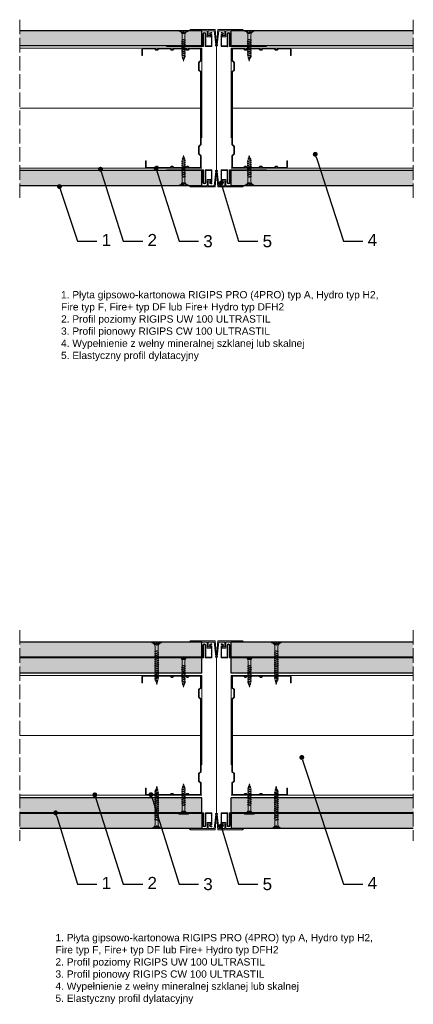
# Model space of a CAD drawing. Header units: millimetres. Extents: x 1399 to 3031, y 1021 to 1833.
# Tile 3 of 3: x 2706 to 3031, y 1021 to 1833. Entities that reach past the tile are written whole.
import ezdxf
from ezdxf import colors
from ezdxf.entities.mleader import LeaderData, LeaderLine
from ezdxf.math import Vec2, Vec3

# ---------------------------------------------------------------- set-up
doc = ezdxf.new("R2010")
doc.units = ezdxf.units.MM
doc.linetypes.add('ACAD_ISO02W100', pattern=[15, 12, -3])
for name, color, linetype, lineweight in [('_ISOVER WELNA', 7, 'BATTING', 9), ('_RIGIPS AKCESORIA', 7, 'Continuous', 18), ('_RIGIPS G-K', 7, 'Continuous', 25), ('_RIGIPS PROFIL', 7, 'Continuous', 18), ('OPISY', 7, 'Continuous', 9), ('PRZERYWANA', 7, 'ACAD_ISO02W100', 9)]:
    doc.layers.add(name, color=color, linetype=linetype, lineweight=lineweight)
doc.styles.get("Standard").update_dxf_attribs({"font": 'arial.ttf'})
doc.linetypes.add('BATTING', pattern='A,0.00254,-2.54,[134,ltypeshp.shx,S=2.54,R=0,X=-2.54,Y=0],-5.08,[134,ltypeshp.shx,S=2.54,R=180,X=2.54,Y=0],-2.54', length=10.16254)

# ---------------------------------------------------------------- blocks, each defined once
blk = doc.blocks.new('CW 100 ULTRASTIL')
h = blk.add_hatch()
h.set_pattern_fill('ANSI31', color=256, scale=0.5, style=0)
h.paths.add_polyline_path([(179.46, 109.85, -0.198912), (179.6, 110.2), (181.11, 111.71, 0.198912), (181.26, 112.06), (181.26, 117.65, 0.198912), (181.11, 118), (179.6, 119.51, -0.198912), (179.46, 119.86), (179.46, 128.31, -0.414214), (180.26, 129.11), (188.58, 129.11, -0.198912), (188.93, 128.96), (189.64, 128.25, 0.198912), (189.99, 128.11), (190.58, 128.11, 0.198912), (190.93, 128.25), (191.64, 128.96, -0.198912), (191.99, 129.11), (201.28, 129.11, -0.198912), (201.63, 128.96), (202.34, 128.25, 0.198912), (202.69, 128.11), (203.28, 128.11, 0.198912), (203.63, 128.25), (204.34, 128.96, -0.198912), (204.69, 129.11), (213.98, 129.11, -0.198912), (214.33, 128.96), (215.04, 128.25, 0.198912), (215.39, 128.11), (215.98, 128.11, 0.198912), (216.33, 128.25), (217.04, 128.96, -0.198912), (217.39, 129.11), (226.56, 129.11, -0.414214), (227.36, 128.31), (227.36, 123.66), (227.91, 123.66), (227.91, 128.86, 0.414214), (227.11, 129.66), (217.39, 129.66, 0.198912), (217.04, 129.51), (216.33, 128.8, -0.198912), (215.98, 128.66), (215.39, 128.66, -0.198912), (215.04, 128.8), (214.33, 129.51, 0.198912), (213.98, 129.66), (204.69, 129.66, 0.198912), (204.34, 129.51), (203.63, 128.8, -0.198912), (203.28, 128.66), (202.69, 128.66, -0.198912), (202.34, 128.8), (201.63, 129.51, 0.198912), (201.28, 129.66), (191.99, 129.66, 0.198912), (191.64, 129.51), (190.93, 128.8, -0.198912), (190.58, 128.66), (189.99, 128.66, -0.198912), (189.64, 128.8), (188.93, 129.51, 0.198912), (188.58, 129.66), (179.71, 129.66, 0.414214), (178.91, 128.86), (178.91, 119.86, 0.198912), (179.05, 119.51), (180.56, 118, -0.198912), (180.71, 117.65), (180.71, 112.06, -0.198912), (180.56, 111.71), (179.05, 110.2, 0.198912), (178.91, 109.85), (178.91, 50.66, 0.198912), (179.05, 50.31), (180.56, 48.8, -0.198912), (180.71, 48.45), (180.71, 42.86, -0.198912), (180.56, 42.51), (179.05, 41, 0.198912), (178.91, 40.65), (178.91, 31.66, 0.414214), (179.71, 30.86), (188.58, 30.86, 0.198912), (188.93, 31), (189.64, 31.71, -0.198912), (189.99, 31.86), (190.58, 31.86, -0.198912), (190.93, 31.71), (191.64, 31, 0.198912), (191.99, 30.86), (201.28, 30.86, 0.198912), (201.63, 31), (202.34, 31.71, -0.198912), (202.69, 31.86), (203.28, 31.86, -0.198912), (203.63, 31.71), (204.34, 31, 0.198912), (204.69, 30.86), (213.98, 30.86, 0.198912), (214.33, 31), (215.04, 31.71, -0.198912), (215.39, 31.86), (215.98, 31.86, -0.198912), (216.33, 31.71), (217.04, 31, 0.198912), (217.39, 30.86), (224.11, 30.86, 0.414214), (224.91, 31.66), (224.91, 36.86), (224.36, 36.86), (224.36, 32.21, -0.414214), (223.56, 31.41), (217.39, 31.41, -0.198912), (217.04, 31.55), (216.33, 32.26, 0.198912), (215.98, 32.41), (215.39, 32.41, 0.198912), (215.04, 32.26), (214.33, 31.55, -0.198912), (213.98, 31.41), (204.69, 31.41, -0.198912), (204.34, 31.55), (203.63, 32.26, 0.198912), (203.28, 32.41), (202.69, 32.41, 0.198912), (202.34, 32.26), (201.63, 31.55, -0.198912), (201.28, 31.41), (191.99, 31.41, -0.198912), (191.64, 31.55), (190.93, 32.26, 0.198912), (190.58, 32.41), (189.99, 32.41, 0.198912), (189.64, 32.26), (188.93, 31.55, -0.198912), (188.58, 31.41), (180.26, 31.41, -0.414214), (179.46, 32.21), (179.46, 40.65, -0.198912), (179.6, 41), (181.11, 42.51, 0.198912), (181.26, 42.86), (181.26, 48.45, 0.198912), (181.11, 48.8), (179.6, 50.31, -0.198912), (179.46, 50.66)])
at = {"layer": '_RIGIPS PROFIL'}
for p, q in [((178.91, 128.86), (178.91, 119.86)), ((179.46, 128.31), (179.46, 119.86)), ((188.58, 129.66), (179.71, 129.66)), ((188.58, 129.11), (180.26, 129.11)), ((188.93, 129.51), (189.64, 128.8)), ((188.93, 128.96), (189.64, 128.25)), ((190.58, 128.66), (189.99, 128.66)), ((190.58, 128.11), (189.99, 128.11)), ((191.64, 129.51), (190.93, 128.8)), ((191.64, 128.96), (190.93, 128.25)), ((201.28, 129.66), (191.99, 129.66)), ((201.28, 129.11), (191.99, 129.11)), ((201.63, 129.51), (202.34, 128.8)), ((201.63, 128.96), (202.34, 128.25)), ((203.28, 128.66), (202.69, 128.66)), ((203.28, 128.11), (202.69, 128.11)), ((204.34, 129.51), (203.63, 128.8)), ((204.34, 128.96), (203.63, 128.25)), ((204.69, 129.66), (213.98, 129.66)), ((204.69, 129.11), (213.98, 129.11)), ((214.33, 129.51), (215.04, 128.8)), ((214.33, 128.96), (215.04, 128.25)), ((215.98, 128.66), (215.39, 128.66)), ((215.98, 128.11), (215.39, 128.11)), ((217.04, 129.51), (216.33, 128.8)), ((217.04, 128.96), (216.33, 128.25)), ((227.11, 129.66), (217.39, 129.66)), ((226.56, 129.11), (217.39, 129.11)), ((227.36, 123.66), (227.36, 128.31)), ((227.36, 123.66), (227.91, 123.66)), ((227.91, 123.66), (227.91, 128.86)), ((180.56, 118), (179.05, 119.51)), ((181.11, 118), (179.6, 119.51)), ((180.71, 117.65), (180.71, 112.06)), ((181.26, 117.65), (181.26, 112.06)), ((178.91, 109.85), (178.91, 50.66)), ((180.56, 111.71), (179.05, 110.2)), ((179.46, 109.85), (179.46, 50.66)), ((181.11, 111.71), (179.6, 110.2)), ((180.56, 48.8), (179.05, 50.31)), ((181.11, 48.8), (179.6, 50.31)), ((178.91, 31.66), (178.91, 40.65)), ((180.56, 42.51), (179.05, 41)), ((179.46, 32.21), (179.46, 40.65)), ((181.11, 42.51), (179.6, 41)), ((180.71, 42.86), (180.71, 48.45)), ((181.26, 42.86), (181.26, 48.45)), ((224.36, 36.86), (224.36, 32.21)), ((224.36, 36.86), (224.91, 36.86)), ((224.91, 36.86), (224.91, 31.66)), ((188.58, 30.86), (179.71, 30.86)), ((188.58, 31.41), (180.26, 31.41)), ((188.93, 31.55), (189.64, 32.26)), ((188.93, 31), (189.64, 31.71)), ((190.58, 32.41), (189.99, 32.41)), ((190.58, 31.86), (189.99, 31.86)), ((191.64, 31.55), (190.93, 32.26)), ((191.64, 31), (190.93, 31.71)), ((201.28, 31.41), (191.99, 31.41)), ((201.28, 30.86), (191.99, 30.86)), ((201.63, 31.55), (202.34, 32.26)), ((201.63, 31), (202.34, 31.71)), ((203.28, 32.41), (202.69, 32.41)), ((203.28, 31.86), (202.69, 31.86)), ((204.34, 31.55), (203.63, 32.26)), ((204.34, 31), (203.63, 31.71)), ((204.69, 31.41), (213.98, 31.41)), ((204.69, 30.86), (213.98, 30.86)), ((214.33, 31.55), (215.04, 32.26)), ((214.33, 31), (215.04, 31.71)), ((215.98, 32.41), (215.39, 32.41)), ((215.98, 31.86), (215.39, 31.86)), ((217.04, 31.55), (216.33, 32.26)), ((217.04, 31), (216.33, 31.71)), ((223.56, 31.41), (217.39, 31.41)), ((224.11, 30.86), (217.39, 30.86))]:
    blk.add_line(p, q, dxfattribs=at)
for centre, radius, start, end in [((179.71, 128.86), 0.8, 90, 180), ((180.26, 128.31), 0.8, 90, 180), ((188.58, 129.16), 0.5, 45, 90), ((188.58, 128.61), 0.5, 45, 90), ((189.99, 129.16), 0.5, 225, 270), ((189.99, 128.61), 0.5, 225, 270), ((190.58, 129.16), 0.5, 270, 315), ((190.58, 128.61), 0.5, 270, 315), ((191.99, 129.16), 0.5, 90, 135), ((191.99, 128.61), 0.5, 90, 135), ((201.28, 129.16), 0.5, 45, 90), ((201.28, 128.61), 0.5, 45, 90), ((202.69, 129.16), 0.5, 225, 270), ((202.69, 128.61), 0.5, 225, 270), ((203.28, 129.16), 0.5, 270, 315), ((203.28, 128.61), 0.5, 270, 315), ((204.69, 129.16), 0.5, 90, 135), ((204.69, 128.61), 0.5, 90, 135), ((213.98, 129.16), 0.5, 45, 90), ((213.98, 128.61), 0.5, 45, 90), ((215.39, 129.16), 0.5, 225, 270), ((215.39, 128.61), 0.5, 225, 270), ((215.98, 129.16), 0.5, 270, 315), ((215.98, 128.61), 0.5, 270, 315), ((217.39, 129.16), 0.5, 90, 135), ((217.39, 128.61), 0.5, 90, 135), ((226.56, 128.31), 0.8, 0, 90), ((227.11, 128.86), 0.8, 0, 90), ((179.41, 119.86), 0.5, 180, 225), ((179.96, 119.86), 0.5, 180, 225), ((180.21, 117.65), 0.5, 0, 45), ((180.76, 117.65), 0.5, 0, 45), ((179.41, 109.85), 0.5, 135, 180), ((179.96, 109.85), 0.5, 135, 180), ((180.21, 112.06), 0.5, 315, 0), ((180.76, 112.06), 0.5, 315, 0), ((179.41, 50.66), 0.5, 180, 225), ((179.96, 50.66), 0.5, 180, 225), ((180.21, 48.45), 0.5, 0, 45), ((180.76, 48.45), 0.5, 0, 45), ((179.41, 40.65), 0.5, 135, 180), ((179.96, 40.65), 0.5, 135, 180), ((180.21, 42.86), 0.5, 315, 0), ((180.76, 42.86), 0.5, 315, 0), ((179.71, 31.66), 0.8, 180, 270), ((180.26, 32.21), 0.8, 180, 270), ((188.58, 31.91), 0.5, 270, 315), ((188.58, 31.36), 0.5, 270, 315), ((189.99, 31.91), 0.5, 90, 135), ((189.99, 31.36), 0.5, 90, 135), ((190.58, 31.91), 0.5, 45, 90), ((190.58, 31.36), 0.5, 45, 90), ((191.99, 31.91), 0.5, 225, 270), ((191.99, 31.36), 0.5, 225, 270), ((201.28, 31.91), 0.5, 270, 315), ((201.28, 31.36), 0.5, 270, 315), ((202.69, 31.91), 0.5, 90, 135), ((202.69, 31.36), 0.5, 90, 135), ((203.28, 31.91), 0.5, 45, 90), ((203.28, 31.36), 0.5, 45, 90), ((204.69, 31.91), 0.5, 225, 270), ((204.69, 31.36), 0.5, 225, 270), ((213.98, 31.91), 0.5, 270, 315), ((213.98, 31.36), 0.5, 270, 315), ((215.39, 31.91), 0.5, 90, 135), ((215.39, 31.36), 0.5, 90, 135), ((215.98, 31.91), 0.5, 45, 90), ((215.98, 31.36), 0.5, 45, 90), ((217.39, 31.91), 0.5, 225, 270), ((217.39, 31.36), 0.5, 225, 270), ((223.56, 32.21), 0.8, 270, 0), ((224.11, 31.66), 0.8, 270, 0)]:
    blk.add_arc(centre, radius, start, end, dxfattribs=at)
blk = doc.blocks.new('Profil dylatacyjny')
at = {"layer": '_RIGIPS G-K'}
h = blk.add_hatch(dxfattribs=at)
h.set_pattern_fill('ANSI31', color=256, scale=0.5)
h.paths.add_polyline_path([(1725.79, 1910.89, -1), (1727.29, 1910.89), (1727.29, 1900.64), (1732.79, 1900.64), (1732.79, 1910.64), (1731.79, 1910.64, -1), (1731.79, 1911.64), (1732.79, 1911.64), (1732.79, 1912.14), (1731.79, 1912.14, 1), (1731.79, 1910.14), (1732.29, 1910.14), (1732.29, 1901.14), (1727.79, 1901.14), (1727.79, 1910.89, 1), (1725.29, 1910.89), (1725.29, 1901.14), (1695.29, 1901.14), (1695.29, 1900.64), (1725.79, 1900.64)])
h = blk.add_hatch(color=256, dxfattribs=at)
h.dxf.hatch_style = 1
edge = h.paths.add_edge_path()
edge.add_line((1735.54, 1914.64), (1715.04, 1914.64))
edge.add_line((1715.04, 1914.64), (1714.04, 1913.64))
edge.add_line((1714.04, 1913.64), (1728.79, 1913.64))
edge.add_line((1728.79, 1913.64), (1728.79, 1908.64))
edge.add_line((1728.79, 1908.64), (1731.79, 1908.64))
edge.add_line((1731.79, 1908.64), (1731.79, 1909.64))
edge.add_line((1731.79, 1909.64), (1729.79, 1909.64))
edge.add_line((1729.79, 1909.64), (1729.79, 1913.64))
edge.add_line((1729.79, 1913.64), (1734.66, 1913.64))
edge.add_line((1734.66, 1913.64), (1736.03, 1901.9))
edge.add_ellipse((1736.54, 1901.58), major_axis=(0.759, 0), ratio=0.575336, start_angle=132.52201, end_angle=270)
edge.add_ellipse((1736.54, 1901.58), major_axis=(0.759, 0), ratio=0.575336, start_angle=270, end_angle=407.47799)
edge.add_line((1737.05, 1901.9), (1738.42, 1913.64))
edge.add_line((1738.42, 1913.64), (1743.29, 1913.64))
edge.add_line((1743.29, 1913.64), (1743.29, 1909.64))
edge.add_line((1743.29, 1909.64), (1741.29, 1909.64))
edge.add_line((1741.29, 1909.64), (1741.29, 1908.64))
edge.add_line((1741.29, 1908.64), (1744.29, 1908.64))
edge.add_line((1744.29, 1908.64), (1744.29, 1913.64))
edge.add_line((1744.29, 1913.64), (1759.04, 1913.64))
edge.add_line((1759.04, 1913.64), (1758.04, 1914.64))
edge.add_line((1758.04, 1914.64), (1737.54, 1914.64))
edge.add_line((1737.54, 1914.64), (1736.56, 1902.01))
edge.add_ellipse((1736.54, 1901.58), major_axis=(0.759, 0), ratio=0.575336, start_angle=88.38257, end_angle=91.61743)
edge.add_line((1736.52, 1902.01), (1735.54, 1914.64))
h = blk.add_hatch(dxfattribs=at)
h.set_pattern_fill('ANSI31', color=256, scale=0.5)
h.paths.add_polyline_path([(1777.79, 1901.14), (1747.79, 1901.14), (1747.79, 1910.89, 1), (1745.29, 1910.89), (1745.29, 1901.14), (1740.79, 1901.14), (1740.79, 1910.14), (1741.29, 1910.14, 1), (1741.29, 1912.14), (1740.29, 1912.14), (1740.29, 1911.64), (1741.29, 1911.64, -1), (1741.29, 1910.64), (1740.29, 1910.64), (1740.29, 1900.64), (1745.79, 1900.64), (1745.79, 1910.89, -1), (1747.29, 1910.89), (1747.29, 1900.64), (1777.79, 1900.64)])
at = {"layer": '_RIGIPS AKCESORIA'}
for p, q in [((1714.04, 1913.64), (1715.04, 1914.64)), ((1714.04, 1913.64), (1728.79, 1913.64)), ((1715.04, 1914.64), (1735.54, 1914.64)), ((1725.29, 1901.14), (1725.29, 1910.89)), ((1725.79, 1900.64), (1725.79, 1910.89)), ((1727.29, 1900.64), (1727.29, 1910.89)), ((1727.79, 1901.14), (1727.79, 1910.89)), ((1728.79, 1908.64), (1728.79, 1913.64)), ((1731.79, 1908.64), (1728.79, 1908.64)), ((1729.79, 1913.64), (1734.66, 1913.64)), ((1729.79, 1909.64), (1729.79, 1913.64)), ((1731.79, 1909.64), (1729.79, 1909.64)), ((1731.79, 1912.14), (1732.79, 1912.14)), ((1731.79, 1911.64), (1732.79, 1911.64)), ((1731.79, 1910.64), (1732.79, 1910.64)), ((1731.79, 1910.14), (1732.29, 1910.14)), ((1731.79, 1908.64), (1731.79, 1909.64)), ((1732.29, 1901.14), (1732.29, 1910.14)), ((1732.79, 1911.64), (1732.79, 1912.14)), ((1732.79, 1900.64), (1732.79, 1910.64)), ((1734.66, 1913.64), (1736.03, 1901.9)), ((1735.54, 1914.64), (1736.52, 1902.01)), ((1737.54, 1914.64), (1736.56, 1902.01)), ((1738.42, 1913.64), (1737.05, 1901.9)), ((1737.54, 1914.64), (1758.04, 1914.64)), ((1738.42, 1913.64), (1743.29, 1913.64)), ((1741.29, 1912.14), (1740.29, 1912.14)), ((1740.29, 1911.64), (1740.29, 1912.14)), ((1741.29, 1911.64), (1740.29, 1911.64)), ((1740.29, 1900.64), (1740.29, 1910.64)), ((1741.29, 1910.64), (1740.29, 1910.64)), ((1740.79, 1901.14), (1740.79, 1910.14)), ((1741.29, 1910.14), (1740.79, 1910.14)), ((1741.29, 1909.64), (1743.29, 1909.64)), ((1741.29, 1908.64), (1741.29, 1909.64)), ((1741.29, 1908.64), (1744.29, 1908.64)), ((1743.29, 1909.64), (1743.29, 1913.64)), ((1744.29, 1913.64), (1759.04, 1913.64)), ((1744.29, 1908.64), (1744.29, 1913.64)), ((1745.29, 1901.14), (1745.29, 1910.89)), ((1745.79, 1900.64), (1745.79, 1910.89)), ((1747.29, 1900.64), (1747.29, 1910.89)), ((1747.79, 1901.14), (1747.79, 1910.89)), ((1759.04, 1913.64), (1758.04, 1914.64)), ((1695.29, 1901.14), (1725.29, 1901.14)), ((1695.29, 1900.64), (1695.29, 1901.14)), ((1695.29, 1900.64), (1725.79, 1900.64)), ((1727.29, 1900.64), (1732.79, 1900.64)), ((1727.79, 1901.14), (1732.29, 1901.14)), ((1745.79, 1900.64), (1740.29, 1900.64)), ((1745.29, 1901.14), (1740.79, 1901.14)), ((1777.79, 1900.64), (1747.29, 1900.64)), ((1777.79, 1901.14), (1747.79, 1901.14)), ((1777.79, 1900.64), (1777.79, 1901.14))]:
    blk.add_line(p, q, dxfattribs=at)
for centre, radius, start, end in [((1726.54, 1910.89), 1.25, 0, 180), ((1726.54, 1910.89), 0.75, 0, 180), ((1731.79, 1911.14), 1, 90, 270), ((1731.79, 1911.14), 0.5, 90, 270), ((1741.29, 1911.14), 1, 270, 90), ((1741.29, 1911.14), 0.5, 270, 90), ((1746.54, 1910.89), 1.25, 0, 180), ((1746.54, 1910.89), 0.75, 0, 180)]:
    blk.add_arc(centre, radius, start, end, dxfattribs=at)
for start_param, end_param in [(2.312945, 7.111833), (1.542567, 1.599026)]:
    blk.add_ellipse((1736.54, 1901.58), major_axis=(0.759, 0), ratio=0.575336, start_param=start_param, end_param=end_param, dxfattribs=at)
blk = doc.blocks.new('TN 25')
at = {"layer": '_RIGIPS AKCESORIA'}
for p, q in [((0, -0.84), (0, 7.16)), ((0, 7.16), (0.46, 7.16)), ((0.46, 4.78), (0, 4.78)), ((0, 3.5), (1.77, 3.5)), ((0, 2.83), (1.77, 2.83)), ((0.46, 1.64), (0, 1.64)), ((0.46, 7.16), (0.46, 4.78)), ((0.46, -0.84), (0.46, 1.64)), ((1.77, 3.5), (1.77, 4.2)), ((1.77, 2.83), (1.77, 2.18)), ((3.02, 4.46), (8.47, 4.46)), ((7.49, 2.01), (3.55, 2.01)), ((7.12, 4.46), (7.12, 3.18)), ((8.03, 2.01), (7.12, 4.46)), ((7.12, 3.18), (7.65, 1.53)), ((7.65, 1.53), (8.03, 2.01)), ((9.41, 2.01), (8.03, 2.01)), ((8.47, 4.46), (8.79, 5)), ((9.61, 1.51), (8.47, 4.46)), ((8.79, 5), (9.93, 2.01)), ((9, 4.46), (10.1, 4.46)), ((9.93, 2.01), (9.61, 1.51)), ((11.04, 2.01), (9.93, 2.01)), ((10.1, 4.46), (10.41, 5)), ((11.23, 1.51), (10.1, 4.46)), ((10.41, 5), (11.56, 2.01)), ((10.62, 4.46), (11.67, 4.46)), ((11.56, 2.01), (11.23, 1.51)), ((12.61, 2.01), (11.56, 2.01)), ((11.67, 4.46), (11.99, 5)), ((12.81, 1.51), (11.67, 4.46)), ((11.99, 5), (13.14, 2.01)), ((12.2, 4.46), (13.21, 4.46)), ((13.14, 2.01), (12.81, 1.51)), ((14.15, 2.01), (13.14, 2.01)), ((13.21, 4.46), (13.52, 5)), ((14.34, 1.51), (13.21, 4.46)), ((13.52, 5), (14.67, 2.01)), ((13.73, 4.46), (14.8, 4.46)), ((14.67, 2.01), (14.34, 1.51)), ((15.74, 2.01), (14.67, 2.01)), ((14.8, 4.46), (15.12, 5)), ((15.94, 1.51), (14.8, 4.46)), ((15.12, 5), (16.26, 2.01)), ((15.33, 4.46), (16.42, 4.46)), ((16.26, 2.01), (15.94, 1.51)), ((17.36, 2.01), (16.26, 2.01)), ((16.42, 4.46), (16.73, 5)), ((17.55, 1.51), (16.42, 4.46)), ((16.73, 5), (17.88, 2.01)), ((16.94, 4.46), (17.99, 4.46)), ((17.88, 2.01), (17.55, 1.51)), ((18.93, 2.01), (17.88, 2.01)), ((17.99, 4.46), (18.31, 5)), ((19.13, 1.51), (17.99, 4.46)), ((18.31, 5), (19.45, 2.01)), ((18.52, 4.46), (19.68, 4.46)), ((19.45, 2.01), (19.13, 1.51)), ((19.45, 2.01), (20.62, 2.01)), ((19.68, 4.46), (20, 5)), ((20.82, 1.51), (19.68, 4.46)), ((20, 5), (21.14, 2.01)), ((20.21, 4.46), (20.7, 4.46)), ((20.7, 4.46), (22.28, 3.98)), ((21.14, 2.01), (20.82, 1.51)), ((21.14, 2.01), (21.81, 2.12)), ((21.85, 1.83), (21.67, 3.28)), ((21.67, 3.28), (22.14, 2.4)), ((22.14, 2.4), (21.85, 1.83)), ((22.7, 2.36), (22.14, 2.4)), ((22.28, 3.98), (22.56, 4.37)), ((22.7, 2.36), (22.28, 3.98)), ((22.56, 4.37), (23.03, 2.71)), ((23.03, 2.71), (22.7, 2.36)), ((22.71, 3.85), (25, 3.24)), ((25, 3.24), (23.03, 2.71)), ((0, -0.84), (0.46, -0.84))]:
    blk.add_line(p, q, dxfattribs=at)
for centre, major_axis, ratio, start_param, end_param in [((3.09, 7.67), (0.17, 3.2), 0.826134, 1.773653, 3.180586), ((-0.04, 0.9), (0, 3.93), 0.848176, -0.720942, -0.151112), ((3.37, -1.57), (0.28, 3.57), 0.832181, 0.035984, 1.430787), ((-2.73, 15.91), (0, 14.76), 0.848176, 3.399396, 3.475072), ((0.59, 4.62), (0, 2.81), 0.848176, 3.475072, 3.862535), ((1.66, 3.18), (0, 0.895), 0.848176, -1.552777, -0.720942), ((1.66, 3.18), (0, 0.895), 0.848176, 3.862535, 4.730408)]:
    blk.add_ellipse(centre, major_axis=major_axis, ratio=ratio, start_param=start_param, end_param=end_param, dxfattribs=at)
blk = doc.blocks.new('TN 35')
at = {"layer": '_RIGIPS AKCESORIA'}
for p, q in [((0, -0.84), (0, 7.16)), ((0, 7.16), (0.46, 7.16)), ((0.46, 4.78), (0, 4.78)), ((0, 3.5), (1.77, 3.5)), ((0, 2.83), (1.77, 2.83)), ((0.46, 1.64), (0, 1.64)), ((0.46, 7.16), (0.46, 4.78)), ((0.46, -0.84), (0.46, 1.64)), ((1.77, 3.5), (1.77, 4.2)), ((1.77, 2.83), (1.77, 2.18)), ((3.02, 4.46), (8.47, 4.46)), ((7.49, 2.01), (3.55, 2.01)), ((7.12, 4.46), (7.12, 3.18)), ((8.03, 2.01), (7.12, 4.46)), ((7.12, 3.18), (7.65, 1.53)), ((7.65, 1.53), (8.03, 2.01)), ((9.41, 2.01), (8.03, 2.01)), ((8.47, 4.46), (8.79, 5)), ((9.61, 1.51), (8.47, 4.46)), ((8.79, 5), (9.93, 2.01)), ((9, 4.46), (10.1, 4.46)), ((9.93, 2.01), (9.61, 1.51)), ((11.04, 2.01), (9.93, 2.01)), ((10.1, 4.46), (10.41, 5)), ((11.23, 1.51), (10.1, 4.46)), ((10.41, 5), (11.56, 2.01)), ((10.62, 4.46), (11.67, 4.46)), ((11.56, 2.01), (11.23, 1.51)), ((12.61, 2.01), (11.56, 2.01)), ((11.67, 4.46), (11.99, 5)), ((12.81, 1.51), (11.67, 4.46)), ((11.99, 5), (13.14, 2.01)), ((12.2, 4.46), (13.21, 4.46)), ((13.14, 2.01), (12.81, 1.51)), ((14.15, 2.01), (13.14, 2.01)), ((13.21, 4.46), (13.52, 5)), ((14.34, 1.51), (13.21, 4.46)), ((13.52, 5), (14.67, 2.01)), ((13.73, 4.46), (14.8, 4.46)), ((14.67, 2.01), (14.34, 1.51)), ((15.74, 2.01), (14.67, 2.01)), ((14.8, 4.46), (15.12, 5)), ((15.94, 1.51), (14.8, 4.46)), ((15.12, 5), (16.26, 2.01)), ((15.33, 4.46), (16.42, 4.46)), ((16.26, 2.01), (15.94, 1.51)), ((17.36, 2.01), (16.26, 2.01)), ((16.42, 4.46), (16.73, 5)), ((17.55, 1.51), (16.42, 4.46)), ((16.73, 5), (17.88, 2.01)), ((16.94, 4.46), (17.99, 4.46)), ((17.88, 2.01), (17.55, 1.51)), ((18.93, 2.01), (17.84, 2.01)), ((17.99, 4.46), (18.31, 5)), ((19.13, 1.51), (17.99, 4.46)), ((18.31, 5), (19.45, 2.01)), ((18.52, 4.46), (19.57, 4.46)), ((19.45, 2.01), (19.13, 1.51)), ((20.51, 2.01), (19.41, 2.01)), ((19.57, 4.46), (19.88, 5)), ((20.7, 1.51), (19.57, 4.46)), ((19.88, 5), (21.03, 2.01)), ((20.09, 4.46), (21.14, 4.46)), ((21.03, 2.01), (20.7, 1.51)), ((22.08, 2.01), (20.99, 2.01)), ((21.14, 4.46), (21.46, 5)), ((22.28, 1.51), (21.14, 4.46)), ((21.46, 5), (22.6, 2.01)), ((21.67, 4.46), (22.72, 4.46)), ((22.6, 2.01), (22.28, 1.51)), ((23.66, 2.01), (22.56, 2.01)), ((22.72, 4.46), (23.03, 5)), ((23.85, 1.51), (22.72, 4.46)), ((23.03, 5), (24.18, 2.01)), ((23.24, 4.46), (24.29, 4.46)), ((24.18, 2.01), (23.85, 1.51)), ((25.23, 2.01), (24.14, 2.01)), ((24.29, 4.46), (24.61, 5)), ((25.43, 1.51), (24.29, 4.46)), ((24.61, 5), (25.75, 2.01)), ((24.81, 4.46), (25.87, 4.46)), ((25.75, 2.01), (25.43, 1.51)), ((26.81, 2.01), (25.71, 2.01)), ((25.87, 4.46), (26.18, 5)), ((27, 1.51), (25.87, 4.46)), ((26.18, 5), (27.33, 2.01)), ((26.39, 4.46), (27.44, 4.46)), ((27.33, 2.01), (27, 1.51)), ((28.38, 2.01), (27.33, 2.01)), ((27.44, 4.46), (27.76, 5)), ((28.58, 1.51), (27.44, 4.46)), ((27.76, 5), (28.9, 2.01)), ((27.96, 4.46), (29.13, 4.46)), ((28.9, 2.01), (28.58, 1.51)), ((28.9, 2.01), (30.07, 2.01)), ((29.13, 4.46), (29.45, 5)), ((30.27, 1.51), (29.13, 4.46)), ((29.45, 5), (30.59, 2.01)), ((29.65, 4.46), (30.15, 4.46)), ((30.15, 4.46), (31.73, 3.98)), ((30.59, 2.01), (30.27, 1.51)), ((30.59, 2.01), (31.26, 2.12)), ((31.3, 1.83), (31.12, 3.28)), ((31.12, 3.28), (31.59, 2.4)), ((31.59, 2.4), (31.3, 1.83)), ((32.15, 2.36), (31.59, 2.4)), ((31.73, 3.98), (32.01, 4.37)), ((32.15, 2.36), (31.73, 3.98)), ((32.01, 4.37), (32.48, 2.71)), ((32.48, 2.71), (32.15, 2.36)), ((32.16, 3.85), (35, 3.24)), ((35, 3.24), (32.48, 2.71)), ((0, -0.84), (0.46, -0.84))]:
    blk.add_line(p, q, dxfattribs=at)
for centre, major_axis, ratio, start_param, end_param in [((3.09, 7.67), (0.17, 3.2), 0.826134, 1.773653, 3.180586), ((-0.04, 0.9), (0, 3.93), 0.848176, -0.720942, -0.151112), ((3.37, -1.57), (0.28, 3.57), 0.832181, 0.035984, 1.430787), ((-2.73, 15.91), (0, 14.76), 0.848176, 3.399396, 3.475072), ((0.59, 4.62), (0, 2.81), 0.848176, 3.475072, 3.862535), ((1.66, 3.18), (0, 0.895), 0.848176, -1.552777, -0.720942), ((1.66, 3.18), (0, 0.895), 0.848176, 3.862535, 4.730408)]:
    blk.add_ellipse(centre, major_axis=major_axis, ratio=ratio, start_param=start_param, end_param=end_param, dxfattribs=at)
blk = doc.blocks.new('_Dot')
at = {"color": 0, "linetype": 'ByBlock', "lineweight": -2}
blk.add_line((-0.5, 0), (-1, 0), dxfattribs=at)
at = {"color": 0, "linetype": 'ByBlock', "const_width": 0.5}
blk.add_lwpolyline([(-0.25, 0, 1), (0.25, 0, 1)], format="xyb", close=True, dxfattribs=at)

msp = doc.modelspace()

# ---------------------------------------------------------------- hatches: boundary and pattern name
at = {"layer": '_RIGIPS G-K'}
h = msp.add_hatch(dxfattribs=at)
h.set_pattern_fill('DOTS', color=256, scale=2, angle=-45, style=0)
h.set_pattern_definition([(315, (1339.527, 3725.2028), (3.367596, 1.122532), [0, -3.175])])
h.paths.add_polyline_path([(2856.39, 1811.67), (2856.39, 1824.17), (2706.09, 1824.17), (2706.09, 1811.67)])
h.paths.add_polyline_path([(2880.39, 1824.17), (2880.39, 1811.67), (3030.69, 1811.67), (3030.69, 1824.17)])
h = msp.add_hatch(dxfattribs=at)
h.set_pattern_fill('DOTS', color=256, scale=2, angle=-45, style=0)
h.set_pattern_definition([(315, (894.7128, 198.5387), (3.367596, 1.122532), [0, -3.175])])
h.paths.add_polyline_path([(3030.69, 1708.87), (2880.39, 1708.87), (2880.39, 1696.37), (3030.69, 1696.37)])
h.paths.add_polyline_path([(2856.39, 1708.87), (2805.34, 1708.87), (2706.09, 1708.87), (2706.09, 1696.37), (2856.39, 1696.37)])
h = msp.add_hatch(dxfattribs=at)
h.set_pattern_fill('DOTS', color=256, scale=2, angle=-45, style=0)
h.set_pattern_definition([(315, (1339.527, 3221.0184), (3.367596, 1.122532), [0, -3.175])])
h.paths.add_polyline_path([(2856.39, 1307.48), (2856.39, 1319.98), (2706.09, 1319.98), (2706.09, 1307.48)])
h.paths.add_polyline_path([(2880.39, 1319.98), (2880.39, 1307.48), (3030.69, 1307.48), (3030.69, 1319.98)])
h = msp.add_hatch(dxfattribs=at)
h.set_pattern_fill('DOTS', color=256, scale=2, angle=-45, style=0)
h.set_pattern_definition([(315, (1339.527, 3208.0184), (3.367596, 1.122532), [0, -3.175])])
h.paths.add_polyline_path([(2856.39, 1294.48), (2856.39, 1306.98), (2706.09, 1306.98), (2706.09, 1294.48)])
h.paths.add_polyline_path([(2880.39, 1306.98), (2880.39, 1294.48), (3030.69, 1294.48), (3030.69, 1306.98)])
h = msp.add_hatch(dxfattribs=at)
h.set_pattern_fill('DOTS', color=256, scale=2, angle=-45, style=0)
h.set_pattern_definition([(315, (894.7128, -318.6457), (3.367596, 1.122532), [0, -3.175])])
h.paths.add_polyline_path([(3030.69, 1191.68), (2880.39, 1191.68), (2880.39, 1179.18), (3030.69, 1179.18)])
h.paths.add_polyline_path([(2856.39, 1191.68), (2805.34, 1191.68), (2706.09, 1191.68), (2706.09, 1179.18), (2856.39, 1179.18)])
h = msp.add_hatch(dxfattribs=at)
h.set_pattern_fill('DOTS', color=256, scale=2, angle=-45, style=0)
h.set_pattern_definition([(315, (1339.527, 3171.0184), (3.367596, 1.122532), [0, -3.175])])
h.paths.add_polyline_path([(2856.39, 1178.68), (2856.39, 1166.18), (2706.09, 1166.18), (2706.09, 1178.68)])
h.paths.add_polyline_path([(2880.39, 1166.18), (2880.39, 1178.68), (3030.69, 1178.68), (3030.69, 1166.18)])

# ---------------------------------------------------------------- linework, layer by layer
at = {"layer": '_ISOVER WELNA'}
for p, q in [((2868.39, 1811.67), (2868.39, 1708.87)), ((2868.39, 1307.48), (2868.39, 1178.68))]:
    msp.add_line(p, q, dxfattribs=at)
at = {"layer": '_ISOVER WELNA', "ltscale": 4.8}
for p, q in [((2706.09, 1760.27), (2855.31, 1760.27)), ((3030.69, 1760.27), (2881.47, 1760.27)), ((2706.09, 1243.08), (2855.31, 1243.08)), ((3030.69, 1243.08), (2881.47, 1243.08))]:
    msp.add_line(p, q, dxfattribs=at)
at = {"layer": '_RIGIPS G-K'}
for p, q in [((2856.39, 1824.17), (2706.09, 1824.17)), ((2856.39, 1811.67), (2856.39, 1824.17)), ((3030.69, 1824.17), (2880.39, 1824.17)), ((2880.39, 1811.67), (2880.39, 1824.17)), ((2856.39, 1811.67), (2706.09, 1811.67)), ((3030.69, 1811.67), (2880.39, 1811.67)), ((2856.39, 1708.87), (2706.09, 1708.87)), ((2856.39, 1696.37), (2856.39, 1708.87)), ((2880.39, 1696.37), (2880.39, 1708.87)), ((3030.69, 1708.87), (2880.39, 1708.87)), ((2856.39, 1696.37), (2706.09, 1696.37)), ((3030.69, 1696.37), (2880.39, 1696.37)), ((2856.39, 1319.98), (2706.09, 1319.98)), ((2856.39, 1307.48), (2856.39, 1319.98)), ((3030.69, 1319.98), (2880.39, 1319.98)), ((2880.39, 1307.48), (2880.39, 1319.98)), ((2856.39, 1307.48), (2706.09, 1307.48)), ((3030.69, 1307.48), (2880.39, 1307.48)), ((2856.39, 1306.98), (2706.09, 1306.98)), ((2856.39, 1294.48), (2856.39, 1306.98)), ((3030.69, 1306.98), (2880.39, 1306.98)), ((2880.39, 1294.48), (2880.39, 1306.98)), ((2856.39, 1294.48), (2706.09, 1294.48)), ((3030.69, 1294.48), (2880.39, 1294.48)), ((2856.39, 1191.68), (2706.09, 1191.68)), ((2856.39, 1179.18), (2856.39, 1191.68)), ((2880.39, 1179.18), (2880.39, 1191.68)), ((3030.69, 1191.68), (2880.39, 1191.68)), ((2856.39, 1179.18), (2706.09, 1179.18)), ((2856.39, 1178.68), (2706.09, 1178.68)), ((2856.39, 1178.68), (2856.39, 1166.18)), ((3030.69, 1179.18), (2880.39, 1179.18)), ((2880.39, 1178.68), (2880.39, 1166.18)), ((3030.69, 1178.68), (2880.39, 1178.68)), ((2856.39, 1166.18), (2706.09, 1166.18)), ((3030.69, 1166.18), (2880.39, 1166.18))]:
    msp.add_line(p, q, dxfattribs=at)
at = {"layer": '_RIGIPS PROFIL'}
for p, q in [((2706.09, 1809.67), (2856.39, 1809.67)), ((2856.39, 1809.67), (2856.39, 1735.87)), ((3030.69, 1809.67), (2880.39, 1809.67)), ((2880.39, 1809.67), (2880.39, 1735.87)), ((2706.09, 1710.87), (2856.39, 1710.87)), ((3030.69, 1710.87), (2880.39, 1710.87)), ((2706.09, 1292.48), (2856.39, 1292.48)), ((2856.39, 1292.48), (2856.39, 1218.68)), ((3030.69, 1292.48), (2880.39, 1292.48)), ((2880.39, 1292.48), (2880.39, 1218.68)), ((2706.09, 1193.68), (2856.39, 1193.68)), ((3030.69, 1193.68), (2880.39, 1193.68))]:
    msp.add_line(p, q, dxfattribs=at)
at = {"layer": 'PRZERYWANA'}
for p, q in [((2706.09, 1833.27), (2706.09, 1686.37)), ((3030.69, 1833.27), (3030.69, 1686.37)), ((2706.09, 1329.98), (2706.09, 1156.18)), ((3030.69, 1329.98), (3030.69, 1156.18))]:
    msp.add_line(p, q, dxfattribs=at)

# ---------------------------------------------------------------- block references
at = {"layer": '_RIGIPS AKCESORIA'}
for p in [(1131.85, -89.47), (1131.85, -593.66)]:
    msp.add_blockref('Profil dylatacyjny', p, dxfattribs=at)
at = {"layer": '_RIGIPS AKCESORIA', "xscale": -1}
for name, p, rotation in [('TN 25', (2844.41, 1824.17), 90), ('TN 25', (2898.7, 1824.17), 90), ('Profil dylatacyjny', (1131.85, 3610), 180), ('TN 35', (2920.94, 1319.98), 90), ('TN 25', (2844.41, 1307.95), 90), ('TN 25', (2892.37, 1178.22), 270), ('TN 35', (2815.84, 1166.18), 270), ('Profil dylatacyjny', (1131.85, 3079.82), 180)]:
    msp.add_blockref(name, p, dxfattribs=dict(at, rotation=rotation))
at = {"layer": '_RIGIPS AKCESORIA'}
for name, p, rotation in [('TN 25', (2844.41, 1696.37), 90), ('TN 25', (2898.7, 1696.37), 90), ('TN 35', (2815.84, 1319.98), 270), ('TN 25', (2892.37, 1307.95), 270), ('TN 25', (2844.41, 1178.22), 90), ('TN 35', (2920.94, 1166.18), 90)]:
    msp.add_blockref(name, p, dxfattribs=dict(at, rotation=rotation))
at = {"layer": '_RIGIPS PROFIL', "xscale": -1}
for p in [(3034.77, 1680.01), (3034.77, 1162.82)]:
    msp.add_blockref('CW 100 ULTRASTIL', p, dxfattribs=at)
at = {"layer": '_RIGIPS PROFIL'}
for p in [(2702.01, 1680.01), (2702.01, 1162.82)]:
    msp.add_blockref('CW 100 ULTRASTIL', p, dxfattribs=at)

# ---------------------------------------------------------------- texts
at = {"char_height": 6, "attachment_point": 1}
for insert, width in [((2740.19, 1609.48), 264.0689), ((2735.59, 1079.3), 268.7308)]:
    msp.add_mtext('1. Płyta gipsowo-kartonowa RIGIPS PRO (4PRO) typ A, Hydro typ H2, Fire typ F, Fire+ typ DF lub Fire+ Hydro typ DFH2\\P2. Profil poziomy RIGIPS UW 100 ULTRASTIL\\P3. Profil pionowy RIGIPS CW 100 ULTRASTIL\\P4. Wypełnienie z wełny mineralnej szklanej lub skalnej\\P5. Elastyczny profil dylatacyjny', dxfattribs=dict(at, insert=insert, width=width))

# ---------------------------------------------------------------- leaders
at = {"layer": 'OPISY'}
ml = msp.add_multileader_mtext('Standard', dxfattribs=at)
ml.set_content('4', color=256)
ml.set_leader_properties()
ml.set_arrow_properties(name='DOT')
ml.build(insert=Vec2(0, 0))
ctx = ml.context
ctx.base_point, ctx.char_height, ctx.landing_gap_size, ctx.plane_origin = Vec3(2989.04, 1650.56), 10, 4, Vec3(2796.45, 1506.9)
notes = []
notes.append((ctx, [(0, (1, 1, 0), (2973.04, 1650.56), (1, 0), 16, [(0, [(2949.81, 1722.31)], 0, [])])]))
ctx.mtext.insert, ctx.mtext.flow_direction = Vec3(2993.04, 1656.56), 5
ml = msp.add_multileader_mtext('Standard', dxfattribs=at)
ml.set_content('2', color=256)
ml.set_leader_properties()
ml.set_arrow_properties(name='DOT')
ml.build(insert=Vec2(0, 0))
ctx = ml.context
ctx.base_point, ctx.char_height, ctx.landing_gap_size, ctx.plane_origin = Vec3(2807.52, 1650.56), 10, 4, Vec3(2614.93, 1506.9)
notes.append((ctx, [(0, (1, 1, 0), (2791.52, 1650.56), (1, 0), 16, [(0, [(2772.71, 1709.97)], 0, [])])]))
ctx.mtext.insert, ctx.mtext.flow_direction = Vec3(2811.52, 1656.56), 5
ml = msp.add_multileader_mtext('Standard', dxfattribs=at)
ml.set_content('3', color=256)
ml.set_leader_properties()
ml.set_arrow_properties(name='DOT')
ml.build(insert=Vec2(0, 0))
ctx = ml.context
ctx.base_point, ctx.char_height, ctx.landing_gap_size, ctx.plane_origin = Vec3(2853.48, 1650.56), 10, 4, Vec3(2660.89, 1506.9)
notes.append((ctx, [(0, (1, 1, 0), (2837.48, 1650.56), (1, 0), 16, [(0, [(2818.56, 1710.52)], 0, [])])]))
ctx.mtext.insert, ctx.mtext.flow_direction = Vec3(2857.48, 1655.65), 5
ml = msp.add_multileader_mtext('Standard', dxfattribs=at)
ml.set_content('1', color=256)
ml.set_leader_properties()
ml.set_arrow_properties(name='DOT')
ml.build(insert=Vec2(0, 0))
ctx = ml.context
ctx.base_point, ctx.char_height, ctx.landing_gap_size, ctx.plane_origin = Vec3(2769.71, 1650.56), 10, 4, Vec3(2577.12, 1506.9)
notes.append((ctx, [(0, (1, 1, 0), (2753.71, 1650.56), (1, 0), 16, [(0, [(2738.89, 1695.64)], 0, [])])]))
ctx.mtext.insert, ctx.mtext.flow_direction = Vec3(2773.71, 1656.56), 5
ml = msp.add_multileader_mtext('Standard', dxfattribs=at)
ml.set_content('5', color=256)
ml.set_leader_properties()
ml.set_arrow_properties(name='DOT')
ml.build(insert=Vec2(0, 0))
ctx = ml.context
ctx.base_point, ctx.char_height, ctx.landing_gap_size, ctx.plane_origin = Vec3(2902.44, 1650.56), 10, 4, Vec3(2709.85, 1506.9)
notes.append((ctx, [(0, (1, 1, 0), (2886.44, 1650.56), (1, 0), 16, [(0, [(2872.14, 1698.47)], 0, [])])]))
ctx.mtext.insert, ctx.mtext.flow_direction = Vec3(2906.44, 1655.64), 5
ml = msp.add_multileader_mtext('Standard', dxfattribs=at)
ml.set_content('4', color=256)
ml.set_leader_properties()
ml.set_arrow_properties(name='DOT')
ml.build(insert=Vec2(0, 0))
ctx = ml.context
ctx.base_point, ctx.char_height, ctx.landing_gap_size, ctx.plane_origin = Vec3(2989.04, 1120.37), 10, 4, Vec3(2796.45, 976.71)
notes.append((ctx, [(0, (1, 1, 0), (2973.04, 1120.37), (1, 0), 16, [(0, [(2938.75, 1224.89)], 0, [])])]))
ctx.mtext.insert, ctx.mtext.flow_direction = Vec3(2993.04, 1126.37), 5
ml = msp.add_multileader_mtext('Standard', dxfattribs=at)
ml.set_content('2', color=256)
ml.set_leader_properties()
ml.set_arrow_properties(name='DOT')
ml.build(insert=Vec2(0, 0))
ctx = ml.context
ctx.base_point, ctx.char_height, ctx.landing_gap_size, ctx.plane_origin = Vec3(2807.52, 1120.37), 10, 4, Vec3(2614.93, 976.71)
notes.append((ctx, [(0, (1, 1, 0), (2791.52, 1120.37), (1, 0), 16, [(0, [(2768.05, 1194.04)], 0, [])])]))
ctx.mtext.insert, ctx.mtext.flow_direction = Vec3(2811.52, 1126.37), 5
ml = msp.add_multileader_mtext('Standard', dxfattribs=at)
ml.set_content('3', color=256)
ml.set_leader_properties()
ml.set_arrow_properties(name='DOT')
ml.build(insert=Vec2(0, 0))
ctx = ml.context
ctx.base_point, ctx.char_height, ctx.landing_gap_size, ctx.plane_origin = Vec3(2853.48, 1120.37), 10, 4, Vec3(2660.89, 976.71)
notes.append((ctx, [(0, (1, 1, 0), (2837.48, 1120.37), (1, 0), 16, [(0, [(2814.29, 1194.23)], 0, [])])]))
ctx.mtext.insert, ctx.mtext.flow_direction = Vec3(2857.48, 1125.46), 5
ml = msp.add_multileader_mtext('Standard', dxfattribs=at)
ml.set_content('1', color=256)
ml.set_leader_properties()
ml.set_arrow_properties(name='DOT')
ml.build(insert=Vec2(0, 0))
ctx = ml.context
ctx.base_point, ctx.char_height, ctx.landing_gap_size, ctx.plane_origin = Vec3(2769.71, 1120.37), 10, 4, Vec3(2577.12, 976.71)
notes.append((ctx, [(0, (1, 1, 0), (2753.71, 1120.37), (1, 0), 16, [(0, [(2735.7, 1179.21)], 0, [])])]))
ctx.mtext.insert, ctx.mtext.flow_direction = Vec3(2773.71, 1126.37), 5
ml = msp.add_multileader_mtext('Standard', dxfattribs=at)
ml.set_content('5', color=256)
ml.set_leader_properties()
ml.set_arrow_properties(name='DOT')
ml.build(insert=Vec2(0, 0))
ctx = ml.context
ctx.base_point, ctx.char_height, ctx.landing_gap_size, ctx.plane_origin = Vec3(2902.44, 1120.37), 10, 4, Vec3(2709.85, 976.71)
notes.append((ctx, [(0, (1, 1, 0), (2886.44, 1120.37), (1, 0), 16, [(0, [(2872.14, 1168.28)], 0, [])])]))
ctx.mtext.insert, ctx.mtext.flow_direction = Vec3(2906.44, 1125.46), 5
for ctx, leaders in notes:
    for number, flags, end, landing, length, lines in leaders:
        leader = LeaderData()
        leader.index, (leader.has_last_leader_line, leader.has_dogleg_vector, leader.attachment_direction) = number, flags
        leader.last_leader_point, leader.dogleg_vector, leader.dogleg_length = Vec3(end), Vec3(landing), length
        for number, points, colour, breaks in lines:
            line = LeaderLine()
            line.index, line.vertices, line.color, line.breaks = number, Vec3.list(points), colors.encode_raw_color(colour), breaks
            leader.lines.append(line)
        ctx.leaders.append(leader)

doc.saveas('drawing.dxf')
